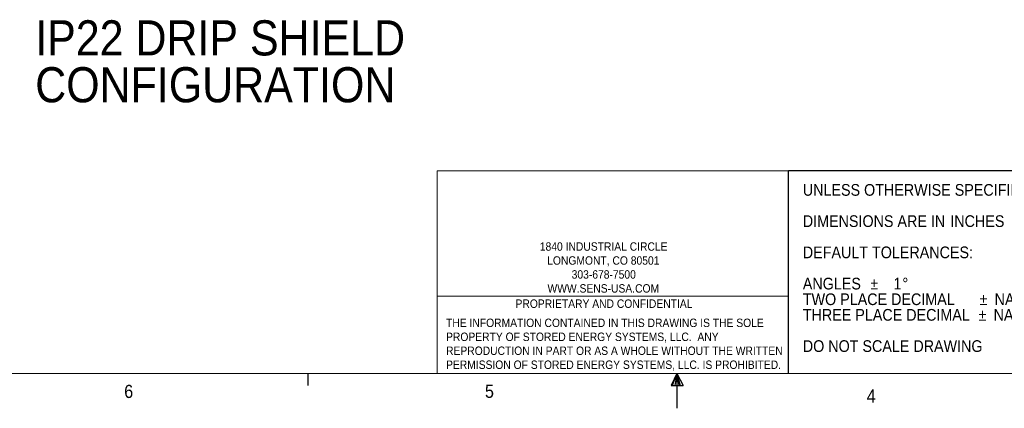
# Paper-space layout '5' of a CAD drawing. Header units: inches. Extents: x 1 to 109, y 1 to 85.
# Tile 2 of 58: x 32 to 67, y 1 to 15. Entities that reach past the tile are written whole.
import ezdxf

# ---------------------------------------------------------------- set-up
doc = ezdxf.new("R2010")
doc.units = ezdxf.units.IN
doc.header["$MEASUREMENT"] = 0
doc.layers.add('FORMAT', color=7, linetype='Continuous')
doc.styles.add('SLDTEXTSTYLE0', font='GOTHIC.TTF', dxfattribs={"width": 0.913})
doc.styles.add('SLDTEXTSTYLE1', font='GOTHIC.TTF', dxfattribs={"width": 0.913})

# ---------------------------------------------------------------- blocks, each defined once
blk = doc.blocks.new('SW_NOTE_41')
at = {"color": 0, "linetype": 'Continuous', "lineweight": 0, "ltscale": 5, "char_height": 1.25, "attachment_point": 1, "style": 'SLDTEXTSTYLE1'}
for s, insert in [('IP22 DRIP SHIELD', (0, 1.597)), ('CONFIGURATION', (0, -0.07))]:
    blk.add_mtext(s, dxfattribs=dict(at, insert=insert))
blk = doc.blocks.new('SW_NOTE_43')
at = {"layer": 'FORMAT', "color": 0, "ltscale": 5, "char_height": 0.3, "attachment_point": 1, "style": 'SLDTEXTSTYLE0'}
for s, insert in [('THE INFORMATION CONTAINED IN THIS DRAWING IS THE SOLE ', (0, 0.383)), ('PROPERTY OF STORED ENERGY SYSTEMS, LLC.  ANY ', (0, -0.114)), ('REPRODUCTION IN PART OR AS A WHOLE WITHOUT THE WRITTEN ', (0, -0.61)), ('PERMISSION OF STORED ENERGY SYSTEMS, LLC. IS PROHIBITED.', (0, -1.107))]:
    blk.add_mtext(s, dxfattribs=dict(at, insert=insert))
blk = doc.blocks.new('SW_NOTE_44')
at = {"layer": 'FORMAT', "color": 0, "ltscale": 5, "attachment_point": 1}
for s, insert, char_height, style in [('UNLESS OTHERWISE SPECIFIED:', (0, 0.532), 0.41667, 'SLDTEXTSTYLE0'), ('DIMENSIONS ARE IN ', (0, -0.579), 0.41667, 'SLDTEXTSTYLE0'), ('INCHES', (5.242, -0.579), 0.4167, 'SLDTEXTSTYLE1'), ('DEFAULT TOLERANCES:', (0, -1.69), 0.41667, 'SLDTEXTSTYLE0'), ('ANGLES  ', (0, -2.801), 0.4167, 'SLDTEXTSTYLE0'), ('%%p', (2.401, -2.801), 0.4167, 'SLDTEXTSTYLE0'), ('%%d', (3.541, -2.801), 0.4167, 'SLDTEXTSTYLE0'), ('   1', (2.798, -2.801), 0.4167, 'SLDTEXTSTYLE0'), ('TWO PLACE DECIMAL    ', (0, -3.357), 0.41667, 'SLDTEXTSTYLE0'), ('%%p', (6.278, -3.357), 0.4167, 'SLDTEXTSTYLE0'), (' NA', (6.675, -3.357), 0.4167, 'SLDTEXTSTYLE0'), ('THREE PLACE DECIMAL  ', (0, -3.912), 0.41667, 'SLDTEXTSTYLE0'), ('%%p', (6.242, -3.912), 0.4167, 'SLDTEXTSTYLE0'), (' NA', (6.639, -3.912), 0.4167, 'SLDTEXTSTYLE0'), ('DO NOT SCALE DRAWING', (0, -5.023), 0.41667, 'SLDTEXTSTYLE0')]:
    blk.add_mtext(s, dxfattribs=dict(at, insert=insert, char_height=char_height, style=style))
blk = doc.blocks.new('SW_NOTE_46')
at = {"layer": 'FORMAT', "color": 0, "ltscale": 5, "char_height": 0.3, "attachment_point": 2, "style": 'SLDTEXTSTYLE1'}
for s, insert in [('1840 INDUSTRIAL CIRCLE', (2.278, 0.383)), ('LONGMONT, CO 80501', (2.265, -0.114)), ('303-678-7500', (2.281, -0.61)), ('WWW.SENS-USA.COM', (2.265, -1.107))]:
    blk.add_mtext(s, dxfattribs=dict(at, insert=insert))

psp = doc.layouts.new('5')

# ---------------------------------------------------------------- linework, layer by layer
at = {"color": 7, "linetype": 'Continuous', "lineweight": 0, "ltscale": 5}
for p, q in [((59.0745, 9.2573), (46.5945, 9.2573)), ((46.5945, 9.2573), (46.5945, 2.053)), ((46.5945, 4.8075), (59.0745, 4.8075))]:
    psp.add_line(p, q, dxfattribs=at)
at = {"layer": 'FORMAT', "color": 7, "ltscale": 5}
for p, q in [((59.0745, 2.053), (59.0745, 9.2573)), ((55.1144, 2.053), (54.9045, 1.6249)), ((55.1144, 2.053), (54.9454, 1.6249)), ((55.1144, 2.053), (55.0428, 1.6249)), ((55.1144, 2.053), (55.1144, 0.8145)), ((55.1144, 2.053), (55.335, 1.6249)), ((55.1144, 2.053), (55.2298, 1.6249)), ((55.1144, 2.053), (55.1791, 1.6249)), ((54.9045, 1.6249), (55.335, 1.6249))]:
    psp.add_line(p, q, dxfattribs=at)
at = {"layer": 'FORMAT', "ltscale": 5}
for p, q in [((68.2394, 9.2573), (59.0745, 9.2573)), ((41.9894, 2.053), (41.9894, 1.629))]:
    psp.add_line(p, q, dxfattribs=at)
at = {"layer": 'FORMAT', "lineweight": 0, "ltscale": 5}
psp.add_line((107.6144, 2.053), (2.6144, 2.053), dxfattribs=at)

# ---------------------------------------------------------------- block references
at = {"color": 7, "linetype": 'Continuous', "lineweight": 0, "ltscale": 5}
psp.add_blockref('SW_NOTE_41', (32.3042, 13.0173), dxfattribs=at)
at = {"layer": 'FORMAT', "color": 7, "ltscale": 5}
for name, p in [('SW_NOTE_44', (59.5891, 8.2589)), ('SW_NOTE_46', (50.2318, 6.3358)), ('SW_NOTE_43', (46.9075, 3.6221))]:
    psp.add_blockref(name, p, dxfattribs=at)

# ---------------------------------------------------------------- texts
for s, insert, char_height, attachment_point, style in [('PROPRIETARY AND CONFIDENTIAL', (52.521, 4.6863), 0.3, 2, 'SLDTEXTSTYLE1'), ('6', (35.4667, 1.6506), 0.4688, 1, 'SLDTEXTSTYLE0'), ('5', (48.2903, 1.6544), 0.4688, 1, 'SLDTEXTSTYLE0'), ('4', (61.8606, 1.4877), 0.4688, 1, 'SLDTEXTSTYLE0')]:
    psp.add_mtext(s, dxfattribs=dict(at, insert=insert, char_height=char_height, attachment_point=attachment_point, style=style))

doc.saveas('drawing.dxf')
